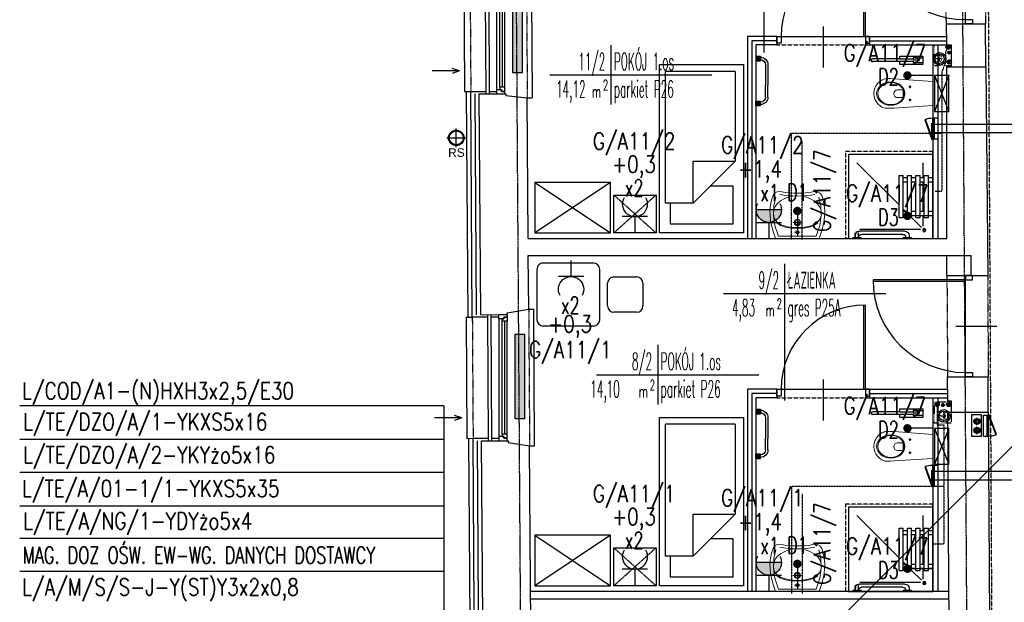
# Model space of a CAD drawing. Header units: inches. Extents: x -145354 to -97635, y 38777 to 78670.
# Tile 135 of 231: x -143334 to -142164, y 59483 to 60174. Entities that reach past the tile are written whole.
import ezdxf
from ezdxf.enums import TextEntityAlignment as Align

# ---------------------------------------------------------------- set-up
doc = ezdxf.new("R2010")
doc.units = ezdxf.units.IN
doc.header["$MEASUREMENT"] = 0
for name, pattern in [('00-inst$0$DASHDOT', [1, 0.5, -0.25, 0, -0.25]), ('CENTER', [2, 1.25, -0.25, 0.25, -0.25]), ('DASHDOT', [1, 0.5, -0.25, 0, -0.25]), ('DASHED', [0.75, 0.5, -0.25]), ('DASHED2', [0.375, 0.25, -0.125]), ('DIVIDE', [31.75, 12.7, -6.35, 0, -6.35, 0, -6.35])]:
    doc.linetypes.add(name, pattern=pattern)
doc.layers.get('0').update_dxf_attribs({"color": 101})
for name, color, linetype in [('Drz---drzwi', 5, 'Continuous'), ('E-OPIS_POM', 6, 'Continuous'), ('E35', 6, 'Continuous'), ('E50', 3, 'Continuous'), ('Fas-balustrada-widok', 64, 'Continuous'), ('Ins-kan', 54, 'Continuous'), ('Ins-went', 141, 'Continuous'), ('Ins-went-opis', 141, 'Continuous'), ('Ins-wod', 152, 'Continuous'), ('Ins-wod-opis', 155, 'Continuous'), ('Mco-piony', 10, 'Continuous'), ('Mw-wc-rury', 160, 'DASHDOT'), ('Mwk-odnośniki', 8, 'Continuous'), ('Okn---okna', 5, 'Continuous'), ('Os-osie glowne', 8, 'CENTER'), ('piony_K_nr', 240, 'Continuous'), ('Sc-cegla pelna', 32, 'Continuous'), ('Sc-gazobeton', 45, 'Continuous'), ('Sc-gk', 120, 'Continuous'), ('Sc-gk-hatch', 8, 'Continuous'), ('Sc-izolacja term-obrys', 132, 'Continuous'), ('Sc-izolacja term-styropian', 151, 'STYROPIAN-KA'), ('Sc-nad', 5, 'DASHED2'), ('Sc-nadproza kon', 5, 'DASHED2'), ('stelaż_wc', 64, 'Continuous'), ('Suf-widok', 8, 'Continuous'), ('W-idok', 9, 'Continuous'), ('W-otwor-strop', 126, 'Continuous'), ('Wym-zew', 9, 'Continuous'), ('Wyp-grzejniki', 56, 'Continuous'), ('Wyp-meble', 155, 'Continuous'), ('Wyp-sanitar', 131, 'Continuous')]:
    doc.layers.add(name, color=color, linetype=linetype)
doc.layers.get('Wym-zew').off()
doc.styles.add('KA wymiar', font='romans.shx', dxfattribs={"width": 0.6})
doc.styles.add('ROMANS', font='romans', dxfattribs={"width": 0.85})
doc.styles.add('TYTUL2', font='ARIAL.TTF')
doc.linetypes.add('BATTING', pattern='A,0.0001,-0.1,[134,ltypeshp.shx,S=0.1,R=0,X=-0.1,Y=0],-0.2,[134,ltypeshp.shx,S=0.1,R=180,X=0.1,Y=0],-0.1', length=0.4001)
doc.linetypes.add('STYROPIAN-KA', pattern='A,0.0001,-0.1,[135,ltypeshp.shx,S=0.1,R=0,X=-0.1,Y=0],0,[135,ltypeshp.shx,S=0.1,R=180,X=0.1,Y=0],-0.1', length=0.2001)

# ---------------------------------------------------------------- blocks, each defined once
blk = doc.blocks.new('pow')
for p, q in [((0, 0.523), (0, -0.523)), ((-1.075, 0), (1.78, 0))]:
    blk.add_line(p, q)
at = {"style": 'KA wymiar', "width": 0.6}
for s, height, p in [('2', 0.18, (-0.139, -0.27)), ('m', 0.21, (-0.333, -0.401))]:
    blk.add_text(s, height=height, dxfattribs=at).set_placement(p)
at = {"style": 'KA wymiar'}
for tag, width, p in [('01', 0.7, (-0.131, 0.084)), ('000.00', 0.6, (-0.364, -0.401))]:
    blk.add_attdef(tag, text='', height=0.3, dxfattribs=dict(at, width=width)).set_placement(p, align=Align.RIGHT)
blk.add_attdef('POMIESZCZENIE', (0.071, 0.084), '', height=0.3, dxfattribs=at)
at = {"style": 'KA wymiar', "width": 0.8}
blk.add_attdef('POSADZKA', (0.071, -0.401), '', height=0.3, dxfattribs=at)
blk = doc.blocks.new('g2')
at = {"layer": 'E35'}
blk.add_line((15, 19.3), (-15, 19.3), dxfattribs=at)
blk.add_arc((0, 34.3), 15, 150, 30, dxfattribs=at)
at = {"layer": 'E50'}
blk.add_line((0, 19.3), (0, 0), dxfattribs=at)
blk = doc.blocks.new('G1')
at = {"layer": 'E35'}
blk.add_hatch(color=256, dxfattribs=at).paths.add_polyline_path([(10, 22.85), (-10, 22.85, 1)])
for p, q in [((-10, 22.85), (10, 22.85)), ((10, 12.85), (-10, 12.85))]:
    blk.add_line(p, q, dxfattribs=at)
blk.add_arc((0, 22.85), 10, 150, 30, dxfattribs=at)
at = {"layer": 'E50'}
blk.add_line((0, 12.85), (0, 0), dxfattribs=at)
blk = doc.blocks.new('loz033')
blk.add_lwpolyline([(0, 200), (100, 200), (100, 0), (0, 0)], close=True)
for points in [[(87, 164.8), (87, 189.4), (12.4, 189.4), (12.4, 144.4), (39.4, 144.4)], [(9.8, 114.8), (59.8, 164.8)], [(59.8, 164.8), (59.8, 114.8), (9.8, 114.8)], [(59.8, 164.8), (92.6, 164.8), (92.6, 8.3)], [(9.8, 8.3), (9.8, 114.8)], [(9.8, 8.3), (92.6, 8.3)]]:
    blk.add_lwpolyline(points)
blk = doc.blocks.new('_szafka_nocna')
blk.add_lwpolyline([(-25, 0), (25, 0), (25, -45), (-25, -45)], close=True)
at = {"linetype": 'DASHED2'}
for points in [[(25, 0), (-25, -45)], [(-25, 0), (25, -45)]]:
    blk.add_lwpolyline(points, dxfattribs=at)
blk = doc.blocks.new('_0630_szafa_1os')
blk.add_lwpolyline([(-90, 0), (-90, -60), (0, -60), (0, 0)], close=True)
for points in [[(-90, 0), (0, -60)], [(0, 0), (-90, -60)]]:
    blk.add_lwpolyline(points)
blk = doc.blocks.new('_0630_stolik_wyposazenie')
for p, q in [((-7.5, 37.3), (-67.2, 37.3)), ((-74.7, 29.9), (-74.7, -29.9)), ((0, -29.9), (0, 29.9)), ((-126, -13.5), (-126, 13.5)), ((-118.5, 21), (-91.5, 21)), ((-84, 13.5), (-84, -13.5)), ((-91.5, -21), (-118.5, -21)), ((-67.2, -37.3), (-7.5, -37.3))]:
    blk.add_line(p, q)
for centre, start, end in [((-67.2, 29.9), 90, 180), ((-7.5, 29.9), 0, 90), ((-118.5, 13.5), 90, 180), ((-91.5, 13.5), 0, 90), ((-118.5, -13.5), 180, 270), ((-91.5, -13.5), 270, 0), ((-67.2, -29.9), 180, 270), ((-7.5, -29.9), 270, 0)]:
    blk.add_arc(centre, 7.47, start, end)
blk = doc.blocks.new('_0630_BRODZIK_NIEPELNOSPRAWNI')
for p, q in [((27.5, -5), (27.5, 0)), ((32.5, -5), (32.5, 0)), ((27.5, -11.6), (14.6, -11.6)), ((25, -10), (25, -5)), ((25, -5), (75, -5)), ((25, -10), (75, -10)), ((27.5, -15), (27.5, -10)), ((32.5, -15), (32.5, -10)), ((67.5, -11.6), (32.5, -11.6)), ((67.5, -5), (67.5, 0)), ((67.5, -15), (67.5, -10)), ((72.5, -5), (72.5, 0)), ((72.5, -15), (72.5, -10)), ((90, -11.6), (72.5, -11.6)), ((75, -10), (75, -5)), ((11.2, -86.7), (11.2, -14.3)), ((25, -25), (13.3, -13.3)), ((25, -20), (25, -15)), ((25, -15), (75, -15)), ((25, -20), (75, -20)), ((27.5, -25), (27.5, -20)), ((32.5, -25), (32.5, -20)), ((67.5, -25), (67.5, -20)), ((72.5, -25), (72.5, -20)), ((75, -20), (75, -15)), ((1, -25), (0, -25)), ((1, -35), (0, -35)), ((1, -25), (1, -35)), ((3.8, -28.1), (1, -28.1)), ((1.5, -31.9), (1, -31.9)), ((8.8, -33.1), (8.8, -86.9)), ((25, -30), (25, -25)), ((25, -25), (75, -25)), ((25, -30), (75, -30)), ((25, -40), (25, -35)), ((25, -35), (75, -35)), ((27.5, -35), (27.5, -30)), ((32.5, -35), (32.5, -30)), ((32.5, -35), (32.5, -30)), ((32.5, -32.5), (32.5, -32.5)), ((35, -35), (32.5, -32.5)), ((67.5, -35), (67.5, -30)), ((72.5, -35), (72.5, -30)), ((75, -30), (75, -25)), ((75, -40), (75, -35)), ((5, -35.4), (5, -84.6)), ((25, -40), (75, -40)), ((90, -90), (40, -40)), ((1, -85), (0, -85)), ((1, -85), (1, -95)), ((1, -88.1), (6.9, -88.1)), ((1.5, -88.1), (1, -88.1)), ((1, -91.9), (6.9, -91.9)), ((3.8, -91.9), (1, -91.9))]:
    blk.add_line(p, q)
blk.add_lwpolyline([(0, 0), (100, 0), (100, -100), (0, -100)], close=True)
at = {"linetype": 'DASHED', "ltscale": 0.5}
blk.add_lwpolyline([(103.5, 0), (103.5, -103.5), (0, -103.5)], dxfattribs=at)
for points in [[(100, 0), (103.5, 0)], [(1, -95), (0, -95)], [(0, -100), (0, -103.5)]]:
    blk.add_lwpolyline(points)
at = {"const_width": 0.35}
blk.add_lwpolyline([(6.9, -88.1, 1), (6.9, -91.9, 1)], format="xyb", close=True, dxfattribs=at)
for radius in [1.9, 0.901]:
    blk.add_circle((10, -10), radius)
for centre, radius, start, end in [((1.5, -35.4), 3.5, 0, 90), ((3.8, -33.1), 5, 0, 90), ((1.5, -84.6), 3.5, 270, 0), ((3.8, -86.9), 5, 270, 0)]:
    blk.add_arc(centre, radius, start, end)
blk = doc.blocks.new('_0630_UMYWALKA_NIEPEŁNOSPRAWNY')
at = {"lineweight": 0}
for points in [[(0, -54), (4.6, -54), (9.4, -54.3), (13.6, -54.7), (16.5, -55.3), (20.4, -56), (24, -55.6), (26.9, -54), (28.9, -51.1), (30.7, -45.5), (31.9, -39.7), (32.5, -33.6), (32.4, -27.4), (31.7, -20.9), (30.3, -14.2), (28.4, -7.2), (25.8, 0), (0, 0), (-25.8, 0), (-28.4, -7.2), (-30.3, -14.2), (-31.7, -20.9), (-32.4, -27.4), (-32.5, -33.6), (-31.9, -39.7), (-30.7, -45.5), (-28.9, -51.1), (-26.9, -54), (-24, -55.6), (-20.4, -56), (-16.5, -55.3), (-13.6, -54.7), (-9.4, -54.3), (-4.6, -54), (0, -54)], [(0, -5.7), (0.7, -5.9), (1.2, -6.2), (1.6, -6.8), (1.8, -7.5), (1.6, -8.2), (1.2, -8.7), (0.7, -9.1), (0, -9.2), (-0.7, -9.1), (-1.2, -8.7), (-1.6, -8.2), (-1.8, -7.5), (-1.6, -6.8), (-1.2, -6.2), (-0.7, -5.9), (0, -5.7)], [(0, -15.3), (1.5, -15.6), (2.7, -16.4), (3.5, -17.6), (3.8, -19), (3.5, -20.5), (2.7, -21.7), (1.5, -22.5), (0, -22.8), (-1.5, -22.5), (-2.7, -21.7), (-3.5, -20.5), (-3.8, -19), (-3.5, -17.6), (-2.7, -16.4), (-1.5, -15.6), (0, -15.3)], [(0, -16.7), (0.9, -16.9), (1.6, -17.4), (2.1, -18.1), (2.3, -19), (2.1, -19.9), (1.6, -20.6), (0.9, -21.1), (0, -21.3), (-0.9, -21.1), (-1.6, -20.6), (-2.1, -19.9), (-2.3, -19), (-2.1, -18.1), (-1.6, -17.4), (-0.9, -16.9), (0, -16.7)]]:
    blk.add_lwpolyline(points, close=True, dxfattribs=at)
for points in [[(25.7, -49.3), (28.1, -39), (28.5, -27.7), (26.6, -15.6), (22.5, -2.8), (0, -2.8), (-22.5, -2.8), (-26.6, -15.6), (-28.5, -27.7), (-28.1, -39), (-25.7, -49.3)], [(-3.3, -7.5), (3.3, -7.5)], [(0, -10.7), (0, -4.2)], [(-28.4, -30.1), (-27.9, -25.8), (-26.2, -22.2), (-23.5, -19.3), (-20, -16.9), (-15.8, -15.2), (-10.9, -14), (-5.6, -13.3), (0.1, -13), (5.7, -13.3), (11.1, -14), (15.9, -15.2), (20.1, -16.9), (23.6, -19.3), (26.3, -22.2), (28, -25.8), (28.6, -30.1)], [(-24.3, -18.7), (-19.8, -15.7), (-14, -13.6), (-7.3, -12.4), (0.1, -12), (7.4, -12.4), (14.1, -13.6), (19.9, -15.7), (24.4, -18.7)], [(5.3, -19), (-5.3, -19)], [(0, -24.3), (0, -13.8)], [(-28.4, -30.1), (-27.9, -34.4), (-26.2, -38.3), (-23.5, -41.8), (-20, -44.8), (-15.8, -47.2), (-11, -49), (-5.7, -50.2), (0, -50.6), (5.7, -50.2), (11, -49), (15.8, -47.2), (20.1, -44.8), (23.6, -41.8), (26.3, -38.3), (28, -34.4), (28.6, -30.1)], [(20.6, -52.5), (15.9, -51.6), (10.9, -51.1), (5.5, -50.7), (0, -50.5), (-5.5, -50.7), (-10.8, -51.1), (-15.9, -51.6), (-20.6, -52.5)]]:
    blk.add_lwpolyline(points, dxfattribs=at)
at = {"lineweight": 0, "const_width": 0.282}
for points in [[(-0.1, -20.4), (-0.1, -20.4)], [(-0.1, -21.4), (-0.1, -21.4)]]:
    blk.add_lwpolyline(points, dxfattribs=at)
blk = doc.blocks.new('_0630_DRZWI_100')
at = {"ltscale": 25}
for p, q in [((-4, -5), (-4, 0)), ((-4, 0), (-4, -5)), ((4, 0), (-4, 0)), ((4, -5), (4, 0)), ((4, -5), (4, 0)), ((-4, -105), (-4, -5)), ((-4, -5), (4, -5)), ((-15.7, -55), (32.9, -55)), ((-4, -105), (4, -105)), ((-4, -110), (-4, -105)), ((4, -105), (4, -110)), ((4, -105), (4, -110)), ((4, -110), (-4, -110))]:
    blk.add_line(p, q, dxfattribs=at)
at = {"ltscale": 7}
for p, q in [((-4, -5), (-104, -5)), ((-4, -6.8), (-104, -6.8))]:
    blk.add_line(p, q, dxfattribs=at)
blk.add_arc((-4, -5), 100, 180, 270)
blk = doc.blocks.new('_GJKHGJ')
at = {"ltscale": 25}
for p, q in [((-8, -5), (-8, 0)), ((-8, 0), (-8, -5)), ((0, 0), (-8, 0)), ((0, -5), (0, 0)), ((0, -5), (0, 0)), ((-8, -115), (-8, -5)), ((-8, -5), (0, -5)), ((-19.7, -60), (28.9, -60)), ((-8, -115), (0, -115)), ((-8, -120), (-8, -115)), ((0, -115), (0, -120)), ((0, -115), (0, -120)), ((0, -120), (-8, -120))]:
    blk.add_line(p, q, dxfattribs=at)
at = {"ltscale": 7}
for p, q in [((-8, -5), (-118, -5)), ((-8, -6.8), (-118, -6.8))]:
    blk.add_line(p, q, dxfattribs=at)
blk.add_arc((-8, -5), 110, 180, 270)
blk = doc.blocks.new('rura_spustowa')
at = {"layer": 'Ins-wod', "linetype": 'Continuous'}
for p, q in [((-11.2, 0), (11.2, 0)), ((0, -11.2), (0, 11.2))]:
    blk.add_line(p, q, dxfattribs=at)
at = {"layer": 'Ins-wod', "linetype": 'Continuous', "ltscale": 25}
for radius in [9.25, 8.25]:
    blk.add_circle((0, 0), radius, dxfattribs=at)
blk = doc.blocks.new('ramiak_okna')
at = {"layer": 'Okn---okna'}
for p, q in [((145, 10), (5, 10)), ((8, 6), (142, 6)), ((8, 3), (142, 3)), ((8, 0), (142, 0))]:
    blk.add_line(p, q, dxfattribs=at)
for points in [[(5, 10), (0, 10), (0, 0), (3, 0), (3, 4), (5, 4)], [(8, 6), (5, 6), (5, 4), (3, 4), (3, 0), (5, 0), (8, 0)], [(142, 6), (145, 6), (145, 4), (147, 4), (147, 0), (145, 0), (142, 0)], [(145, 10), (150, 10), (150, 0), (147, 0), (147, 4), (145, 4)]]:
    blk.add_lwpolyline(points, close=True, dxfattribs=at)
blk = doc.blocks.new('_0630_WC_NIEPEŁNOSPRAWNY')
at = {"lineweight": 0}
for p, q in [((-14.3, 0), (-17.5, -45.7)), ((-14.3, 0), (14.3, 0)), ((14.3, 0), (17.2, -45.7)), ((-8, -27), (-9.4, -27)), ((-8, -27), (-8, -25.5)), ((-8, -27), (-6.5, -27)), ((-8, -27), (-8, -28.4)), ((7.5, -27), (6.1, -27)), ((7.5, -27), (7.5, -25.5)), ((7.5, -27), (9, -27)), ((7.5, -27), (7.5, -28.4)), ((-17.5, -45.7), (-17.8, -50.1)), ((-4.4, -36.5), (-4.4, -41.8)), ((-3.5, -35.2), (4, -35.2)), ((4.9, -36.5), (4.9, -41.8)), ((17.2, -45.7), (17.5, -50.1)), ((-17.8, -50.1), (-17.8, -54.7)), ((-17.8, -54.7), (-17.5, -56.1)), ((-17.5, -56.1), (-17.1, -57.5)), ((-17.1, -57.5), (-16.6, -58.9)), ((17.1, -57.5), (16.6, -58.9)), ((17.5, -56.1), (17.1, -57.5)), ((17.5, -50.1), (17.5, -54.7)), ((17.5, -54.7), (17.5, -56.1)), ((-16.6, -58.9), (-16, -60.3)), ((-16, -60.3), (-15.2, -61.6)), ((-15.2, -61.6), (-14.4, -62.8)), ((-14.4, -62.8), (-13.4, -64)), ((-13.4, -64), (-11.8, -65.6)), ((-11.8, -65.6), (-10, -66.9)), ((-10, -66.9), (-8.7, -67.7)), ((-8.7, -67.7), (-6.5, -68.8)), ((-6.5, -68.8), (-5.1, -69.2)), ((-5.1, -69.2), (-3, -69.7)), ((-3, -69.7), (-1.5, -69.9)), ((-1.5, -69.9), (0, -70)), ((1.5, -69.9), (0, -70)), ((3, -69.7), (1.5, -69.9)), ((5.1, -69.2), (3, -69.7)), ((6.5, -68.8), (5.1, -69.2)), ((8.7, -67.7), (6.5, -68.8)), ((10, -66.9), (8.7, -67.7)), ((11.8, -65.6), (10, -66.9)), ((13.4, -64), (11.8, -65.6)), ((14.4, -62.8), (13.4, -64)), ((15.2, -61.6), (14.4, -62.8)), ((16, -60.3), (15.2, -61.6)), ((16.6, -58.9), (16, -60.3))]:
    blk.add_line(p, q, dxfattribs=at)
for centre, radius, start, end in [((-3.2, -36.4), 1.2, 102.2339, 185.8899), ((0.3, -41.5), 4.7, 182.8022, 357.1978), ((3.7, -36.4), 1.2, 354.1101, 77.7661)]:
    blk.add_arc(centre, radius, start, end, dxfattribs=at)
for centre, major_axis, ratio in [((0.1, -49.8), (0, -16.8), 0.823529), ((0.1, -49.5), (0, -15.5), 0.845174)]:
    blk.add_ellipse(centre, major_axis=major_axis, ratio=ratio, dxfattribs=at)
for centre in [(-8, -27), (7.5, -27)]:
    blk.add_ellipse(centre, major_axis=(0.599, 0.599), ratio=1, start_param=5.497787, end_param=11.780972, dxfattribs=at)
blk = doc.blocks.new('0630_STRZAŁKA')
at = {"ltscale": 0.5}
for points in [[(0, 0), (-3, -8.6)], [(0, 0), (0, -32.4)], [(0, 0), (3, -8.6)]]:
    blk.add_lwpolyline(points, dxfattribs=at)
blk = doc.blocks.new('grzejnik_100')
at = {"layer": 'Wyp-grzejniki'}
h = blk.add_hatch(dxfattribs=at)
h.set_pattern_fill('DOTS', color=256, scale=0.5, style=0)
h.set_pattern_definition([(0, (-77492.90915, 37823.9399), (0.396875, 0.79375), [0, -0.79375])])
h.paths.add_polyline_path([(0, -100), (12, -100), (12, 0), (0, 0)])
blk.add_lwpolyline([(12, 0), (0, 0), (0, -100), (12, -100)], close=True, dxfattribs=at)
blk = doc.blocks.new('pco')
at = {"layer": 'Mco-piony', "color": 9, "linetype": 'DASHDOT', "ltscale": 3}
for p, q in [((-2599.4, -14.3), (-2610.3, -14.3)), ((-2604.8, -19.8), (-2604.8, -8.9))]:
    blk.add_line(p, q, dxfattribs=at)
at = {"layer": 'Mco-piony', "color": 9}
blk.add_circle((-2604.8, -14.3), 4.53, dxfattribs=at)
at = {"layer": 'Mco-piony'}
blk.add_circle((-2604.8, -14.3), 3.2, dxfattribs=at)
at = {"layer": 'Mco-piony', "color": 8}
blk.add_circle((-2604.8, -14.3), 2.6, dxfattribs=at)
blk = doc.blocks.new('_gslkflhklgj')
at = {"linetype": '00-inst$0$DASHDOT', "ltscale": 5}
for p, q in [((7.5, 0), (-7.5, 0)), ((0, -7.5), (0, 7.5))]:
    blk.add_line(p, q, dxfattribs=at)
for radius in [7.5, 5.5]:
    blk.add_circle((0, 0), radius)
blk = doc.blocks.new('rewizja')
at = {"layer": 'Wyp-meble'}
for p, q in [((-25, 6), (-25, 0)), ((-25, 6), (0, 6)), ((-25, 4), (-25, 2)), ((0, 2), (-25, 2)), ((0, 6), (0, 0)), ((0, 0), (-25, 0))]:
    blk.add_line(p, q, dxfattribs=at)
blk.add_lwpolyline([(-23.2, -9.5), (0.3, -0.9), (0, 0), (-23.5, -8.6)], close=True, dxfattribs=at)
blk.add_arc((0, 0), 25, 180, 202.2924, dxfattribs=at)
blk = doc.blocks.new('pion_woda')
at = {"layer": 'Ins-wod'}
for p, q in [((3, 0), (-3, 0)), ((0, 3), (0, -3))]:
    blk.add_line(p, q, dxfattribs=at)
for radius in [2.55, 2]:
    blk.add_circle((0, 0), radius, dxfattribs=at)
blk = doc.blocks.new('pion_mały')
at = {"layer": 'Ins-wod'}
for p, q in [((0, 2.1), (0, -2.1)), ((2.1, 0), (-2.1, 0))]:
    blk.add_line(p, q, dxfattribs=at)
for radius in [1.79, 1.4]:
    blk.add_circle((0, 0), radius, dxfattribs=at)
blk = doc.blocks.new('piony_W')
for name, p in [('pion_woda', (-6.9, 0.8)), ('pion_mały', (0, 0)), ('pion_woda', (6.9, 0.8))]:
    blk.add_blockref(name, p)
blk = doc.blocks.new('barierka_stojąca')
at = {"layer": 'Wyp-sanitar'}
for p, q in [((0, -27.4), (0, 0)), ((0, 0), (10, 0)), ((2, -6), (2, 0)), ((2, 0), (8, 0)), ((8, 0), (8, -6)), ((10, 0), (10, -27.4)), ((0.8, -9.5), (0.7, -9.5)), ((0.7, -9.5), (0.7, -9.5)), ((0.7, -9.5), (0.7, -9.6)), ((0.7, -9.6), (0.7, -9.6)), ((0.7, -9.6), (0.7, -9.7)), ((0.7, -9.7), (0.7, -9.7)), ((0.7, -9.7), (0.7, -9.8)), ((0.7, -9.8), (0.7, -9.9)), ((0.7, -9.9), (0.7, -9.9)), ((0.7, -9.9), (0.7, -10)), ((0.7, -10), (0.7, -10)), ((0.7, -10), (0.7, -10.1)), ((0.7, -10.1), (0.7, -10.1)), ((0.7, -10.1), (0.8, -10.1)), ((0.9, -9.3), (0.8, -9.4)), ((0.8, -9.4), (0.8, -9.4)), ((0.8, -9.4), (0.8, -9.5)), ((0.8, -10.1), (0.8, -10.2)), ((0.8, -10.2), (0.8, -10.2)), ((0.8, -10.2), (0.9, -10.2)), ((1, -9.3), (0.9, -9.3)), ((0.9, -9.3), (0.9, -9.3)), ((0.9, -10.2), (0.9, -10.3)), ((0.9, -10.3), (1, -10.3)), ((1.1, -9.3), (1, -9.3)), ((1, -9.3), (1, -9.3)), ((1, -10.3), (1, -10.3)), ((1, -10.3), (1.1, -10.3)), ((1.2, -9.3), (1.1, -9.3)), ((1.1, -9.3), (1.1, -9.3)), ((1.1, -10.3), (1.1, -10.3)), ((1.2, -9.1), (1.2, -10.5)), ((1.7, -9.1), (1.2, -9.1)), ((1.2, -9.3), (1.2, -9.3)), ((1.2, -9.4), (1.7, -9.4)), ((1.2, -10.2), (1.7, -10.2)), ((1.2, -10.5), (1.7, -10.5)), ((1.7, -10.5), (1.7, -9.1)), ((8, -6), (2, -6)), ((2, -6), (2, -11.5)), ((2, -8.2), (8, -8.2)), ((2, -11.5), (3.3, -11.5)), ((3.3, -11.5), (5, -9.8)), ((3.3, -27.4), (3.3, -11.5)), ((5, -9.8), (6.6, -11.5)), ((6.6, -11.5), (6.6, -27.4)), ((6.6, -11.5), (8, -11.5)), ((8, -6), (8, -11.5)), ((8.3, -9.1), (8.3, -10.5)), ((8.8, -9.1), (8.3, -9.1)), ((8.8, -9.4), (8.3, -9.4)), ((8.8, -10.2), (8.3, -10.2)), ((8.3, -10.5), (8.8, -10.5)), ((8.8, -10.5), (8.8, -9.1)), ((8.8, -9.3), (8.8, -9.3)), ((8.8, -9.3), (8.8, -9.3)), ((8.8, -9.3), (8.9, -9.3)), ((8.9, -10.3), (8.8, -10.3)), ((8.9, -9.3), (8.9, -9.3)), ((8.9, -9.3), (9, -9.3)), ((9, -10.3), (8.9, -10.3)), ((8.9, -10.3), (8.9, -10.3)), ((9, -9.3), (9, -9.3)), ((9, -9.3), (9.1, -9.3)), ((9.1, -10.2), (9, -10.3)), ((9, -10.3), (9, -10.3)), ((9.1, -9.3), (9.1, -9.4)), ((9.1, -9.4), (9.2, -9.4)), ((9.2, -10.2), (9.1, -10.2)), ((9.1, -10.2), (9.1, -10.2)), ((9.2, -9.4), (9.2, -9.5)), ((9.2, -9.5), (9.2, -9.5)), ((9.2, -9.5), (9.3, -9.5)), ((9.3, -10.1), (9.2, -10.1)), ((9.2, -10.1), (9.2, -10.1)), ((9.2, -10.1), (9.2, -10.2)), ((9.3, -9.5), (9.3, -9.6)), ((9.3, -9.6), (9.3, -9.6)), ((9.3, -9.6), (9.3, -9.7)), ((9.3, -9.7), (9.3, -9.7)), ((9.3, -9.7), (9.3, -9.8)), ((9.3, -9.8), (9.3, -9.9)), ((9.3, -9.9), (9.3, -9.9)), ((9.3, -9.9), (9.3, -10)), ((9.3, -10), (9.3, -10)), ((9.3, -10), (9.3, -10.1)), ((3.3, -27.4), (0, -27.4)), ((3.3, -27.4), (3.3, -59.9)), ((10, -27.4), (6.6, -27.4)), ((6.6, -27.4), (6.6, -59.9))]:
    blk.add_line(p, q, dxfattribs=at)
blk.add_arc((5, -59.9), 1.65, 180, 0, dxfattribs=at)
blk = doc.blocks.new('g-1')
at = {"layer": 'Wyp-grzejniki', "ltscale": 10}
h = blk.add_hatch(color=256, dxfattribs=at)
h.paths.add_polyline_path([(0, 0), (-5.4, 0), (-5.4, -5.4), (0, -5.4)])
edge = h.paths.add_edge_path(flags=16)
edge.add_line((-5.4, -4.2), (-5.4, -1.2))
blk.add_hatch(color=256, dxfattribs=at).paths.add_polyline_path([(0, -58.6), (0, -53.2), (-5.4, -53.2), (-5.4, -58.6)])
at = {"layer": 'Wyp-grzejniki'}
for p, q in [((-5.4, 0), (-5.4, -5.4)), ((0, 0), (-5.4, 0)), ((0, 0), (0, -5.4)), ((-14.3, -10.2, 0), (-14.3, -34.3, 0)), ((-11.3, -10.2, 0), (-11.3, -34.3, 0)), ((-5.4, -4.2), (-5.4, -1.2)), ((-5.4, -1.2), (-5.4, -4.2)), ((0, -5.4), (-5.4, -5.4)), ((-14.3, -48.4, 0), (-14.3, -34.3, 0)), ((-11.3, -48.4, 0), (-11.3, -34.3, 0)), ((0, -53.2), (-5.4, -53.2)), ((-5.4, -58.6), (-5.4, -53.2)), ((-5.4, -57.4), (-5.4, -54.4)), ((0, -58.6), (0, -53.2)), ((0, -58.6), (-5.4, -58.6))]:
    blk.add_line(p, q, dxfattribs=at)
for centre, radius, start, end in [((-5.3, -10.2, 0), 9, 90.5974, 180), ((-5.3, -10.2, 0), 6, 90.8961, 180), ((-5.3, -48.4, 0), 9, 180, 269.4026), ((-5.3, -48.4, 0), 6, 180, 269.1039)]:
    blk.add_arc(centre, radius, start, end, dxfattribs=at)

msp = doc.modelspace()

# ---------------------------------------------------------------- linework, layer by layer
at = {"layer": 'E-OPIS_POM'}
for p, q in [((-142449.8, 60234.74), (-142449.8, 60135.65)), ((-142425.28, 59821.19), (-142425.28, 59722.1))]:
    msp.add_line(p, q, dxfattribs=at)
at = {"layer": 'E35'}
for p, q in [((-142249.32, 60108.24), (-142279.32, 60108.24)), ((-142410.09, 59947.35), (-142410.09, 59917.35)), ((-142249.32, 59941.56), (-142279.32, 59941.56)), ((-141974.64, 59848.12), (-142829.86, 58992.9)), ((-142829.86, 59715.79), (-143333.7, 59715.79)), ((-142829.86, 59715.79), (-142829.86, 58992.9)), ((-142249.32, 59689.24), (-142279.32, 59689.24)), ((-142829.86, 59676.1), (-143333.7, 59676.1)), ((-142829.86, 59676.1), (-143058.5, 59676.1)), ((-142829.86, 59636.85), (-143333.7, 59636.85)), ((-142829.86, 59636.85), (-143058.5, 59636.85)), ((-142829.86, 59596.8), (-143333.7, 59596.8)), ((-142829.86, 59596.8), (-143058.5, 59596.8)), ((-142829.86, 59558.34), (-143333.7, 59558.34)), ((-142829.86, 59558.34), (-143058.5, 59558.34)), ((-142410.09, 59528.35), (-142410.09, 59498.35)), ((-142829.86, 59519.09), (-143333.7, 59519.09)), ((-142249.32, 59522.56), (-142279.32, 59522.56))]:
    msp.add_line(p, q, dxfattribs=at)
at = {"layer": 'E35', "const_width": 5}
for points in [[(-142279.32, 60110.74, 1), (-142279.32, 60105.74, 1)], [(-142410.09, 59944.85, -1), (-142410.09, 59949.85, -1)], [(-142279.32, 59944.06, 1), (-142279.32, 59939.06, 1)], [(-142279.32, 59691.74, 1), (-142279.32, 59686.74, 1)], [(-142410.09, 59525.85, -1), (-142410.09, 59530.85, -1)], [(-142279.32, 59525.06, 1), (-142279.32, 59520.06, 1)]]:
    msp.add_lwpolyline(points, format="xyb", close=True, dxfattribs=at)
at = {"layer": 'Fas-balustrada-widok'}
for p, q in [((-142780.91, 60236.22), (-142779.91, 60086.38)), ((-142776.91, 60236.25), (-142775.91, 60086.38)), ((-142778.15, 59824.22), (-142777.15, 59674.38)), ((-142774.15, 59824.25), (-142773.15, 59674.38))]:
    msp.add_line(p, q, dxfattribs=at)
at = {"layer": 'Ins-went'}
for p, q in [((-142250.32, 60038.19), (-142250.32, 60051.69)), ((-142248.32, 60049.94), (-142250.32, 60049.94)), ((-142248.32, 60039.94), (-142250.32, 60039.94)), ((-142109.82, 60049.94), (-142249.32, 60049.94)), ((-142109.82, 60039.94), (-142249.32, 60039.94)), ((-142248.32, 60039.94), (-142248.32, 60049.94)), ((-142248.32, 60049.94), (-142248.32, 60039.94)), ((-142250.32, 59626.04), (-142250.32, 59639.54)), ((-142248.32, 59637.79), (-142250.32, 59637.79)), ((-142109.82, 59637.79), (-142249.32, 59637.79)), ((-142248.32, 59627.79), (-142248.32, 59637.79)), ((-142248.32, 59637.79), (-142248.32, 59627.79)), ((-142248.32, 59627.79), (-142250.32, 59627.79)), ((-142109.82, 59627.79), (-142249.32, 59627.79))]:
    msp.add_line(p, q, dxfattribs=at)
at = {"layer": 'Mw-wc-rury', "ltscale": 0.8}
for p, q in [((-142231.02, 60141.95), (-142234.2, 60136.01)), ((-142234.2, 60136.01), (-142234.2, 60123.28)), ((-142234.2, 60123.28), (-142238.62, 60112.33)), ((-142238.62, 60112.33), (-142238.62, 60040.41)), ((-142238.62, 60039.27), (-142416.84, 60039.27)), ((-142416.84, 59913.65), (-142416.84, 60039.27)), ((-142238.62, 60039.27), (-142238.62, 59970.88)), ((-142404.18, 59913.65), (-142404.18, 60030.71)), ((-142246.54, 59970.88), (-142238.62, 59970.88)), ((-142244.02, 59715.59), (-142244.02, 59693.33)), ((-142244.02, 59693.33), (-142235.94, 59693.33)), ((-142235.94, 59693.33), (-142235.94, 59621.41)), ((-142235.94, 59620.27), (-142416.65, 59620.27)), ((-142416.65, 59492.99), (-142416.65, 59620.27)), ((-142235.94, 59620.27), (-142235.94, 59551.88)), ((-142404, 59492.99), (-142404, 59611.71)), ((-142249.4, 59551.88), (-142235.94, 59551.88))]:
    msp.add_line(p, q, dxfattribs=at)
at = {"layer": 'Mwk-odnośniki', "linetype": 'Continuous'}
msp.add_lwpolyline([(-142191.33, 59705.23), (-142203.31, 59705.23), (-142203.31, 59679.78), (-142191.33, 59679.78)], close=True, dxfattribs=at)
at = {"layer": 'Os-osie glowne'}
for p, q in [((-142728.57, 57943.12), (-142756.37, 62104.61)), ((-142198.56, 57943.12), (-142226.36, 62104.61))]:
    msp.add_line(p, q, dxfattribs=at)
at = {"layer": 'Sc-cegla pelna'}
for p, q in [((-142232.61, 59914.55), (-142232.73, 60118.55)), ((-142232.73, 60118.55), (-142186.27, 60118.55)), ((-142232.73, 60118.55), (-142186.27, 60118.55)), ((-142186.04, 60118.55), (-142183.93, 59870.55)), ((-142729.74, 59914.55), (-142730.86, 60081.55)), ((-142729.74, 59914.55), (-142232.61, 59914.55)), ((-142729.61, 59894.55), (-142203.59, 59894.55)), ((-142729.18, 59830.55), (-142729.61, 59894.55)), ((-142203.44, 59870.55), (-142203.6, 59894.55)), ((-142203.44, 59870.55), (-142183.93, 59870.55)), ((-142183.35, 59708.55), (-142181.71, 59462.55)), ((-142727.01, 59506.55), (-142728.1, 59668.55)), ((-142726.41, 59415.55), (-142727.01, 59506.55)), ((-142229.71, 59462.55), (-142230, 59506.55))]:
    msp.add_line(p, q, dxfattribs=at)
for points in [[(-142787.91, 60086.38), (-142756.36, 60086.38), (-142756.35, 60084.38), (-142730.84, 60081.55)], [(-142786.15, 59824.17), (-142787.91, 60086.38)], [(-142786.15, 59824.17), (-142754.62, 59824.38), (-142754.63, 59826.38), (-142729.18, 59830.55)], [(-142230, 59506.55), (-142231.35, 59708.55), (-142183.35, 59708.55)], [(-142785.17, 59674.38), (-142753.62, 59674.38), (-142753.61, 59672.38), (-142728.1, 59668.55)], [(-142783.39, 59409.67), (-142785.15, 59674.38)]]:
    msp.add_lwpolyline(points, dxfattribs=at)
at = {"layer": 'Sc-gazobeton'}
for p, q in [((-142233.46, 60169.55), (-142186.5, 60169.55)), ((-142233.46, 60169.55), (-142233.1, 60144.55)), ((-142186.27, 60118.55), (-142186.5, 60169.55)), ((-142233.04, 60144.55), (-142227.32, 60144.55)), ((-142227.32, 60144.55), (-142227.32, 60118.55)), ((-142232.43, 59870.55), (-142232.6, 59894.55)), ((-142232.43, 59870.55), (-142203.44, 59870.55)), ((-142231.63, 59750.55), (-142183.41, 59750.55)), ((-142231.44, 59721.55), (-142231.63, 59750.55)), ((-142183.35, 59708.55), (-142183.41, 59750.55)), ((-142226.82, 59721.55), (-142231.44, 59721.55)), ((-142226.82, 59708.55), (-142226.82, 59721.55))]:
    msp.add_line(p, q, dxfattribs=at)
at = {"layer": 'Sc-gk'}
for p, q in [((-142469.32, 60154.55), (-142469.32, 59914.55)), ((-142434.32, 60154.55), (-142469.32, 60154.55)), ((-142459.32, 60144.55), (-142459.32, 59914.55)), ((-142434.32, 60144.55), (-142459.32, 60144.55)), ((-142434.32, 60154.55), (-142434.32, 60144.55)), ((-142324.32, 60154.55), (-142233.25, 60154.55)), ((-142324.32, 60154.55), (-142324.32, 60144.55)), ((-142324.32, 60144.55), (-142233.1, 60144.55)), ((-142249.32, 60144.55), (-142249.32, 59914.55)), ((-142243.32, 60144.55), (-142243.32, 59914.55)), ((-142469.32, 59735.55), (-142469.32, 59495.55)), ((-142434.32, 59735.55), (-142469.32, 59735.55)), ((-142434.32, 59735.55), (-142434.32, 59725.55)), ((-142324.32, 59735.55), (-142231.53, 59735.55)), ((-142324.32, 59735.55), (-142324.32, 59725.55)), ((-142459.32, 59725.55), (-142459.32, 59495.55)), ((-142434.32, 59725.55), (-142459.32, 59725.55)), ((-142324.32, 59725.55), (-142231.47, 59725.55)), ((-142249.32, 59725.55), (-142249.32, 59495.55)), ((-142243.32, 59725.55), (-142243.32, 59495.55)), ((-142229.93, 59495.55), (-142726.94, 59495.55))]:
    msp.add_line(p, q, dxfattribs=at)
at = {"layer": 'Sc-gk-hatch', "linetype": 'BATTING', "ltscale": 0.22}
for p, q in [((-142464.32, 60149.55), (-142464.32, 59914.55)), ((-142434.32, 60149.55), (-142464.32, 60149.55)), ((-142324.32, 60149.55), (-142233.25, 60149.55)), ((-142464.32, 59730.55), (-142464.32, 59495.55)), ((-142434.32, 59730.55), (-142464.32, 59730.55)), ((-142324.32, 59730.55), (-142231.47, 59730.55))]:
    msp.add_line(p, q, dxfattribs=at)
at = {"layer": 'Sc-gk-hatch', "linetype": 'BATTING', "ltscale": 0.3}
msp.add_line((-142229.92, 59486.55), (-142726.93, 59486.55), dxfattribs=at)
at = {"layer": 'Sc-izolacja term-obrys'}
for points in [[(-142778.13, 59821.22), (-142796.13, 59821.1), (-142797.93, 60089.38), (-142779.93, 60089.38)], [(-142775.93, 60089.38), (-142767.37, 60089.38)], [(-142764.62, 59821.31), (-142774.13, 59821.25)], [(-142775.37, 59406.72), (-142793.37, 59406.6), (-142795.17, 59677.38), (-142777.17, 59677.38)], [(-142773.17, 59677.38), (-142764.62, 59677.38)]]:
    msp.add_lwpolyline(points, dxfattribs=at)
at = {"layer": 'Sc-izolacja term-styropian', "linetype": 'BATTING', "ltscale": 0.25}
for points in [[(-142791.15, 59824.13), (-142792.91, 60086.34)], [(-142788.39, 59409.63), (-142790.15, 59674.34)]]:
    msp.add_lwpolyline(points, dxfattribs=at)
at = {"layer": 'Sc-nad'}
for p, q in [((-142434.32, 60144.55), (-142324.32, 60144.55)), ((-142434.32, 59725.55), (-142324.32, 59725.55))]:
    msp.add_line(p, q, dxfattribs=at)
at = {"layer": 'Sc-nadproza kon', "linetype": 'DASHDOT', "ltscale": 0.5}
for p, q in [((-142731.92, 60241.55), (-142730.84, 60081.55)), ((-142798.89, 60233.1), (-142797.92, 60089.38)), ((-142729.18, 59830.55), (-142728.1, 59668.55)), ((-142796.13, 59821.1), (-142795.2, 59677.38))]:
    msp.add_line(p, q, dxfattribs=at)
for points in [[(-142235.18, 60289.55), (-142233.46, 60169.55)], [(-142187.37, 60289.55), (-142186.5, 60169.55)], [(-142232.43, 59870.55), (-142231.63, 59750.55)], [(-142183.93, 59870.55), (-142183.41, 59750.55)]]:
    msp.add_lwpolyline(points, dxfattribs=at)
at = {"layer": 'stelaż_wc', "ltscale": 5}
for p, q in [((-142230.32, 60108.05), (-142247.32, 60065.55)), ((-142247.32, 60108.05), (-142230.32, 60065.55)), ((-142230.32, 59689.05), (-142247.32, 59646.55)), ((-142247.32, 59689.05), (-142230.32, 59646.55))]:
    msp.add_line(p, q, dxfattribs=at)
for points in [[(-142230.32, 60065.55), (-142230.32, 60108.05), (-142247.32, 60108.05), (-142247.32, 60065.55)], [(-142230.32, 59646.55), (-142230.32, 59689.05), (-142247.32, 59689.05), (-142247.32, 59646.55)]]:
    msp.add_lwpolyline(points, close=True, dxfattribs=at)
at = {"layer": 'Suf-widok', "linetype": 'DIVIDE', "ltscale": 0.02}
msp.add_line((-142174.44, 58632.13), (-142188.15, 61158.54), dxfattribs=at)
at = {"layer": 'W-idok'}
msp.add_line((-142725.92, 60241.59), (-142724.86, 60081.58), dxfattribs=at)
for points in [[(-142806.39, 60233.05), (-142805.43, 60089.33), (-142797.92, 60089.38)], [(-142801.13, 59821.07), (-142802.93, 60089.34)], [(-142730.84, 60081.55), (-142724.84, 60081.59)], [(-142729.18, 59830.55), (-142723.18, 59830.59)], [(-142728.1, 59668.55), (-142722.1, 59668.59), (-142723.18, 59830.59)], [(-142803.62, 59821.05), (-142796.13, 59821.1)], [(-142803.62, 59821.05), (-142802.66, 59677.33), (-142795.2, 59677.38)], [(-142798.37, 59406.57), (-142800.17, 59677.34)]]:
    msp.add_lwpolyline(points, dxfattribs=at)
at = {"layer": 'W-otwor-strop', "linetype": 'DASHED2', "ltscale": 0.3}
for points in [[(-142247.32, 60144.55), (-142227.32, 60144.55), (-142227.32, 60119.55), (-142247.32, 60119.55)], [(-142247.32, 59720.55), (-142227.32, 59720.55), (-142227.32, 59695.55), (-142247.32, 59695.55)]]:
    msp.add_lwpolyline(points, close=True, dxfattribs=at)

# ---------------------------------------------------------------- block references
for name, p, rotation in [('pion_woda', (-142231.02, 60141.95), 270), ('pion_mały', (-142229.7, 60135.43), 270), ('barierka_stojąca', (-142261.09, 60131.28), 270), ('pion_woda', (-142229.72, 60124.25), 270), ('rewizja', (-142249.32, 60032.44), 270), ('barierka_stojąca', (-142261.09, 59712.28), 270), ('rewizja', (-142183.02, 59705.01), 90), ('rewizja', (-142249.32, 59620.29), 270)]:
    msp.add_blockref(name, p, dxfattribs=dict(rotation=rotation))
msp.add_blockref('piony_W', (-142237.11, 59716.83))
at = {"layer": 'Drz---drzwi'}
for p in [(-142202.21, 60289.55), (-142202.21, 59870.55)]:
    msp.add_blockref('_GJKHGJ', p, dxfattribs=at)
at = {"layer": 'Drz---drzwi', "rotation": 270}
for p in [(-142324.32, 60150.55), (-142324.32, 59731.55)]:
    msp.add_blockref('_0630_DRZWI_100', p, dxfattribs=at)
at = {"layer": 'E-OPIS_POM'}
ref = msp.add_blockref('pow', (-142631.6, 60109.03), dxfattribs=dict(at, xscale=67.5, yscale=67.5, zscale=67.5))
ref.add_attrib('000.00', '14,12', dxfattribs={"layer": '0', "height": 20.25, "style": 'KA wymiar', "width": 0.448374}).set_placement((-142661.57, 60081.96), align=Align.RIGHT)
ref.add_attrib('01', '11/2', dxfattribs={"layer": '0', "height": 20.25, "style": 'KA wymiar', "width": 0.448374}).set_placement((-142638.22, 60114.72), align=Align.RIGHT)
ref.add_attrib('POMIESZCZENIE', 'POKÓJ 1.os', (-142628.03, 60114.72), dxfattribs={"layer": '0', "height": 20.25, "style": 'KA wymiar', "width": 0.448374})
ref.add_attrib('POSADZKA', 'parkiet P26', (-142628.03, 60081.96), dxfattribs={"layer": '0', "height": 20.25, "style": 'KA wymiar', "width": 0.448374})
ref = msp.add_blockref('pow', (-142425.28, 59849.35), dxfattribs=dict(at, xscale=67.5, yscale=67.5, zscale=67.5))
ref.add_attrib('000.00', '4,83', dxfattribs={"layer": '0', "height": 20.25, "style": 'KA wymiar', "width": 0.448374}).set_placement((-142460.38, 59822.29), align=Align.RIGHT)
ref.add_attrib('01', '9/2', dxfattribs={"layer": '0', "height": 20.25, "style": 'KA wymiar', "width": 0.448374}).set_placement((-142431.9, 59855.05), align=Align.RIGHT)
ref.add_attrib('POMIESZCZENIE', 'ŁAZIENKA', (-142421.71, 59855.05), dxfattribs={"layer": '0', "height": 20.25, "style": 'KA wymiar', "width": 0.448374})
ref.add_attrib('POSADZKA', 'gres P25A', (-142421.71, 59822.29), dxfattribs={"layer": '0', "height": 20.25, "style": 'KA wymiar', "width": 0.448374})
ref = msp.add_blockref('pow', (-142575.96, 59752.95), dxfattribs=dict(at, xscale=67.5, yscale=67.5, zscale=67.5))
ref.add_attrib('000.00', '14,10', dxfattribs={"layer": '0', "height": 20.25, "style": 'KA wymiar', "width": 0.448374}).set_placement((-142620.99, 59725.88), align=Align.RIGHT)
ref.add_attrib('01', '8/2', dxfattribs={"layer": '0', "height": 20.25, "style": 'KA wymiar', "width": 0.448374}).set_placement((-142582.58, 59758.65), align=Align.RIGHT)
ref.add_attrib('POMIESZCZENIE', 'POKÓJ 1.os', (-142572.39, 59758.65), dxfattribs={"layer": '0', "height": 20.25, "style": 'KA wymiar', "width": 0.448374})
ref.add_attrib('POSADZKA', 'parkiet P26', (-142572.39, 59725.88), dxfattribs={"layer": '0', "height": 20.25, "style": 'KA wymiar', "width": 0.448374})
at = {"layer": 'E35'}
for p in [(-142602.95, 59921.29), (-142602.95, 59502.76)]:
    msp.add_blockref('g2', p, dxfattribs=at)
at = {"layer": 'E35', "xscale": -1.5, "yscale": 1.5, "zscale": 1.5}
for p in [(-142443.92, 59914.55), (-142443.92, 59495.55)]:
    msp.add_blockref('G1', p, dxfattribs=at)
at = {"layer": 'E35', "xscale": -1, "rotation": 180}
msp.add_blockref('g2', (-142678.79, 59888.68), dxfattribs=at)
at = {"layer": 'Ins-kan'}
for p in [(-142241.16, 60128.01), (-142236.18, 59704.01)]:
    msp.add_blockref('_gslkflhklgj', p, dxfattribs=at)
at = {"layer": 'Ins-went-opis', "xscale": -1, "rotation": 270}
for p in [(-142811.39, 60113.58), (-142808.62, 59701.58)]:
    msp.add_blockref('0630_STRZAŁKA', p, dxfattribs=at)
at = {"layer": 'Mco-piony', "xscale": 0.799999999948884, "yscale": 0.8000000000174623, "zscale": 0.8, "rotation": 0.001351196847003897}
for p in [(-140112.97, 59708.85, 0), (-140112.97, 59698.32, 0)]:
    msp.add_blockref('pco', p, dxfattribs=at)
at = {"layer": 'Okn---okna', "rotation": 90}
for p in [(-142757.37, 60086.38), (-142754.62, 59674.38)]:
    msp.add_blockref('ramiak_okna', p, dxfattribs=at)
at = {"layer": 'Wym-zew'}
msp.add_blockref('rura_spustowa', (-142815.17, 60034.15), dxfattribs=at)
at = {"layer": 'Wyp-grzejniki', "rotation": 180}
for p in [(-142736.39, 60111.75), (-142733.65, 59700.75)]:
    msp.add_blockref('grzejnik_100', p, dxfattribs=at)
at = {"layer": 'Wyp-grzejniki', "xscale": -1}
for p in [(-142459.32, 60131.04, 2), (-142459.32, 59712.04, 2)]:
    msp.add_blockref('g-1', p, dxfattribs=at)
at = {"layer": 'Wyp-meble', "rotation": 180}
for name, p in [('loz033', (-142473.96, 60121.29)), ('_0630_stolik_wyposazenie', (-142719.45, 59848.09)), ('loz033', (-142473.96, 59702.29))]:
    msp.add_blockref(name, p, dxfattribs=at)
at = {"layer": 'Wyp-meble'}
for name, p in [('_0630_szafa_1os', (-142631.96, 59981.29)), ('_szafka_nocna', (-142602.95, 59966.29)), ('_0630_szafa_1os', (-142631.96, 59562.29)), ('_szafka_nocna', (-142602.95, 59547.29))]:
    msp.add_blockref(name, p, dxfattribs=at)
at = {"layer": 'Wyp-sanitar', "rotation": 270}
for p in [(-142249.32, 60086.8), (-142249.32, 59667.8)]:
    msp.add_blockref('_0630_WC_NIEPEŁNOSPRAWNY', p, dxfattribs=at)
at = {"layer": 'Wyp-sanitar', "xscale": -1}
for name, p, rotation in [('_0630_BRODZIK_NIEPELNOSPRAWNI', (-142249.32, 59914.55), 270), ('_0630_UMYWALKA_NIEPEŁNOSPRAWNY', (-142410.09, 59914.55), 180), ('_0630_BRODZIK_NIEPELNOSPRAWNI', (-142249.32, 59495.55), 270), ('_0630_UMYWALKA_NIEPEŁNOSPRAWNY', (-142410.09, 59495.55), 180)]:
    msp.add_blockref(name, p, dxfattribs=dict(at, rotation=rotation))

# ---------------------------------------------------------------- texts
at = {"layer": 'E35', "style": 'ROMANS'}
for s, width, p in [('G/A11/7', 0.8, (-142306.11, 60133.63)), ('D2', 0.7, (-142301.94, 60106.58)), ('G/A11/2', 0.8, (-142603.92, 60028.78)), ('G/A11/2', 0.8, (-142451.67, 60024.34)), ('+1,4', 0.8, (-142454.43, 59994.19)), ('x1', 0.7, (-142442.99, 59968.9)), ('D1', 0.7, (-142410.09, 59969.56)), ('G/A11/7', 0.8, (-142303.29, 59966.95)), ('D3', 0.7, (-142301.94, 59939.9)), ('x2', 0.7, (-142679.72, 59835.35)), ('+0,3', 0.8, (-142679.89, 59810.17)), ('G/A11/7', 0.8, (-142306.11, 59714.63)), ('D2', 0.7, (-142301.94, 59687.58)), ('G/A11/1', 0.8, (-142603.92, 59610.26)), ('G/A11/1', 0.8, (-142451.67, 59605.34)), ('+1,4', 0.8, (-142454.43, 59575.19)), ('x1', 0.7, (-142442.99, 59549.9)), ('D1', 0.7, (-142410.09, 59550.56)), ('G/A11/7', 0.8, (-142303.29, 59547.95)), ('D3', 0.7, (-142301.94, 59520.9))]:
    msp.add_text(s, height=20, dxfattribs=dict(at, width=width)).set_placement(p, align=Align.MIDDLE)
for s, rotation, width, p in [('+0,3', 360, 0.8, (-142604.04, 59999.8)), ('G/A11/7', 90, 0.8, (-142379.2, 59971.4)), ('x2', 360, 0.7, (-142603.88, 59974.62)), ('G/A11/1', 360, 0.8, (-142679.77, 59781.19)), ('+0,3', 360, 0.8, (-142604.04, 59581.28)), ('G/A11/7', 90, 0.8, (-142379.2, 59552.4)), ('x2', 360, 0.7, (-142603.88, 59556.1))]:
    msp.add_text(s, height=20, rotation=rotation, dxfattribs=dict(at, width=width)).set_placement(p, align=Align.MIDDLE)
for s, width, p in [('L/COD/A1-(N)HXH3x2,5/E30', 0.8, (-143330.86, 59723.81)), ('L/TE/DZO/A/1-YKXS5x16', 0.8, (-143329.66, 59687.05)), ('L/TE/DZO/A/2-YKYżo5x16', 0.8, (-143329.66, 59647.8)), ('L/TE/A/01-1/1-YKXS5x35', 0.8, (-143330.85, 59607.75)), ('L/TE/A/NG/1-YDYżo5x4', 0.8, (-143329.66, 59569.29)), ('MAG. DOZ OŚW. EW-WG. DANYCH DOSTAWCY', 0.7, (-143330.15, 59528.62)), ('L/A/M/S/S-J-Y(ST)Y3x2x0,8', 0.8, (-143330.66, 59490.79))]:
    msp.add_text(s, height=20, dxfattribs=dict(at, width=width)).set_placement(p)
at = {"layer": 'Ins-wod-opis', "style": 'TYTUL2'}
msp.add_text('RS', height=10.212, dxfattribs=at).set_placement((-142815, 60016.73), align=Align.MIDDLE)
at = {"layer": 'piony_K_nr', "style": 'TYTUL2'}
for s, p in [('8', (-142244.25, 60124.35, -76.7)), ('4', (-142239.27, 59700.35, -76.7))]:
    msp.add_text(s, height=8, dxfattribs=at).set_placement(p)

doc.saveas('drawing.dxf')
